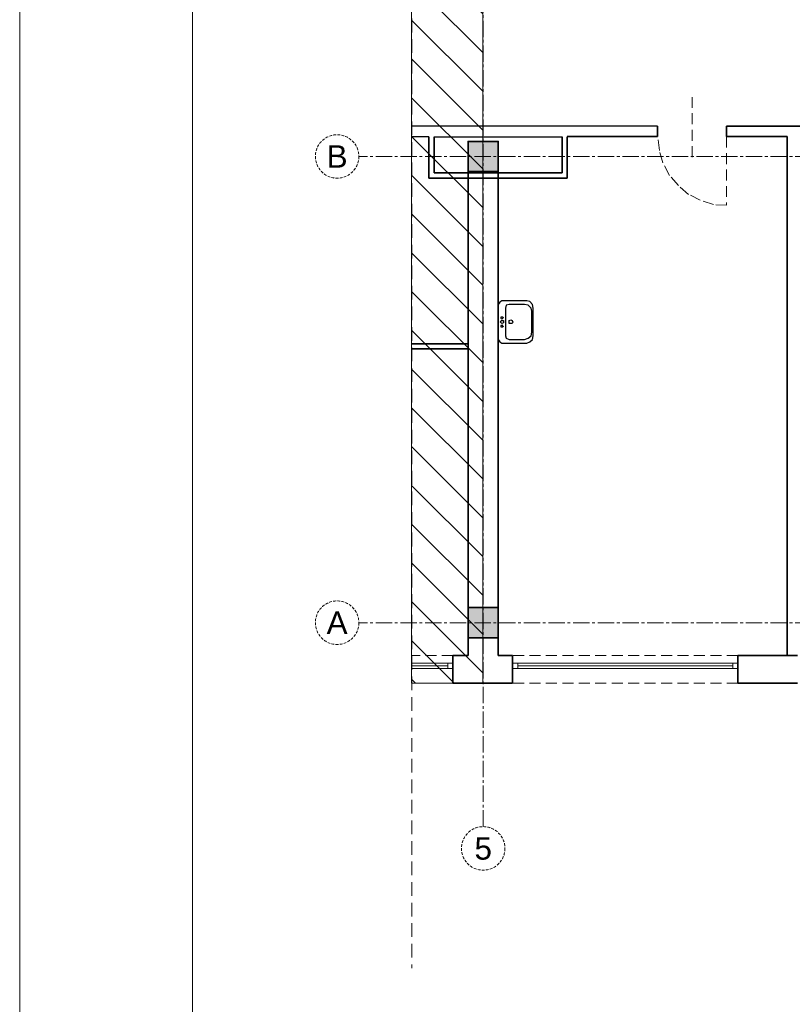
# Model space of a CAD drawing. Header units: millimetres. Extents: x -9409 to -3369, y 19372 to 27782.
# Tile 1 of 25: x -9409 to -8514, y 20950 to 22091. Entities that reach past the tile are written whole.
import ezdxf
from ezdxf.enums import TextEntityAlignment as Align

# ---------------------------------------------------------------- set-up
doc = ezdxf.new("R2010")
doc.units = ezdxf.units.MM
for name, pattern in [('ACAD_ISO02W100', [15, 12, -3]), ('CACHE2', [4.7625, 3.175, -1.5875]), ('CENTER2', [28.575, 19.05, -3.175, 3.175, -3.175]), ('DASHED', [19.05, 12.7, -6.35])]:
    doc.linetypes.add(name, pattern=pattern)
for name, color, linetype, lineweight in [('sq_bud istn', 253, 'Continuous', 15), ('SQ_ISTN.Ściany', 140, 'Continuous', 35), ('Sq_Okna', 170, 'Continuous', 9), ('SQ_Opisy', 7, 'Continuous', 18), ('SQ_Osie', 220, 'CENTER2', 9), ('SQ_PROJ.AranżacjaSanitarna', 7, 'Continuous', 25), ('SQ_ZAKRES_OPRACOWANIA', 7, 'ACAD_ISO02W100', 20)]:
    doc.layers.add(name, color=color, linetype=linetype, lineweight=lineweight)
doc.layers.add('SQ_Widok', color=7, linetype='DASHED', lineweight=15, true_color=0x474747)
doc.styles.get("Standard").update_dxf_attribs({"font": 'arial.ttf'})

# ---------------------------------------------------------------- blocks, each defined once
blk = doc.blocks.new('osie bud A')
at = {"layer": 'SQ_ISTN.Ściany', "lineweight": 5}
h = blk.add_hatch(dxfattribs=at)
h.set_pattern_fill('JIS_STN_1E', color=256, scale=10)
h.set_pattern_definition([(45, (46210.293, 23121.439), (-7.071068, 7.071068), []), (45, (46217.343, 23121.439), (-7.071068, 7.071068), [10, -5])])
h.paths.add_polyline_path([(25436.8, 18313.9), (25471.8, 18313.9), (25471.8, 18278.9), (25436.8, 18278.9)])
h.paths.add_polyline_path([(25436.8, 18613.9), (25471.8, 18613.9), (25471.8, 18578.9), (25436.8, 18578.9)])
h.paths.add_polyline_path([(25436.8, 19153.9), (25471.8, 19153.9), (25471.8, 19118.9), (25436.8, 19118.9)])
h.paths.add_polyline_path([(24776.8, 19153.9), (24811.8, 19153.9), (24811.8, 19118.9), (24776.8, 19118.9)])
h.paths.add_polyline_path([(24116.8, 19153.9), (24151.8, 19153.9), (24151.8, 19118.9), (24116.8, 19118.9)])
h.paths.add_polyline_path([(23456.8, 19153.9), (23491.8, 19153.9), (23491.8, 19118.9), (23456.8, 19118.9)])
h.paths.add_polyline_path([(23456.8, 18613.9), (23491.8, 18613.9), (23491.8, 18578.9), (23456.8, 18578.9)])
h.paths.add_polyline_path([(23456.8, 18313.9), (23491.8, 18313.9), (23491.8, 18278.9), (23456.8, 18278.9)])
h.paths.add_polyline_path([(23456.8, 17776.9), (23491.8, 17776.9), (23491.8, 17741.9), (23456.8, 17741.9)])
h.paths.add_polyline_path([(24116.8, 17776.9), (24151.8, 17776.9), (24151.8, 17741.9), (24116.8, 17741.9)])
h.paths.add_polyline_path([(24776.8, 17776.9), (24811.8, 17776.9), (24811.8, 17741.9), (24776.8, 17741.9)])
h.paths.add_polyline_path([(25436.8, 17776.9), (25471.8, 17776.9), (25471.8, 17741.9), (25436.8, 17741.9)])
h.paths.add_polyline_path([(24776.8, 18313.9), (24811.8, 18313.9), (24811.8, 18278.9), (24776.8, 18278.9)])
h.paths.add_polyline_path([(24776.8, 18613.9), (24811.8, 18613.9), (24811.8, 18578.9), (24776.8, 18578.9)])
h.paths.add_polyline_path([(24116.8, 18613.9), (24151.8, 18613.9), (24151.8, 18578.9), (24116.8, 18578.9)])
h.paths.add_polyline_path([(23156.8, 18313.9), (23191.8, 18313.9), (23191.8, 18278.9), (23156.8, 18278.9)])
h.paths.add_polyline_path([(24116.8, 18313.9), (24151.8, 18313.9), (24151.8, 18278.9), (24116.8, 18278.9)])
at = {"layer": 'SQ_ISTN.Ściany'}
for points in [[(25436.8, 19153.9), (25471.8, 19153.9), (25471.8, 19118.9), (25436.8, 19118.9)], [(25436.8, 18613.9), (25471.8, 18613.9), (25471.8, 18578.9), (25436.8, 18578.9)]]:
    blk.add_lwpolyline(points, close=True, dxfattribs=at)
at = {"layer": 'SQ_Osie'}
for p, q in [((25454.3, 19372.6), (25454.3, 17597.3)), ((22587.9, 19136.4), (25598.2, 19136.4)), ((22587.9, 18596.4), (25598.2, 18596.4))]:
    blk.add_line(p, q, dxfattribs=at)
at = {"layer": 'SQ_Osie', "linetype": 'ByBlock'}
for centre in [(25454.2, 19397.8), (25623.4, 19136.4), (25623.4, 18596.4)]:
    blk.add_circle(centre, 25.2, dxfattribs=at)
at = {"layer": 'SQ_Osie'}
for s, p in [('5', (25454.2, 19397.8)), ('A', (25623.4, 19136.4)), ('B', (25623.4, 18596.4))]:
    blk.add_text(s, height=26, rotation=180, dxfattribs=at).set_placement(p, align=Align.MIDDLE_CENTER)

msp = doc.modelspace()

# ---------------------------------------------------------------- hatches: boundary and pattern name
at = {"layer": 'sq_bud istn'}
h = msp.add_hatch(dxfattribs=at)
h.set_pattern_fill('LINE', color=256, scale=10, angle=135)
h.set_pattern_definition([(135, (0, -21.027), (-22.45064, -22.45064), [])])
h.paths.add_polyline_path([(-8872.7, 22839.3), (-8955.1, 22839.3), (-8955.1, 21322.3), (-8872.7, 21322.3)])

# ---------------------------------------------------------------- linework, layer by layer
msp.add_lwpolyline([(-8872.7, 22839.3), (-8955.1, 22839.3), (-8955.1, 21322.3), (-8872.7, 21322.3), (-8872.7, 22839.3)], close=True, dxfattribs=at)
at = {"layer": 'SQ_ISTN.Ściany'}
for p, q in [((-8670.4, 21955.3), (-8670.4, 21967.3)), ((-8442.4, 21967.3), (-8590.4, 21967.3)), ((-8590.4, 21955.3), (-8590.4, 21967.3)), ((-8520.2, 21967.3), (-8520.2, 21967.3)), ((-8935, 21955.2), (-8935, 21907.2)), ((-8929, 21955.2), (-8929, 21913.2)), ((-8780.7, 21955.2), (-8780.7, 21913.2)), ((-8670.4, 21955.3), (-8774.7, 21955.3)), ((-8774.7, 21955.2), (-8774.7, 21907.2)), ((-8520.2, 21955.3), (-8590.4, 21955.3)), ((-8520.2, 21955.3), (-8520.2, 21715.3)), ((-8889.7, 21949.8), (-8889.7, 21409.8)), ((-8854.7, 21949.8), (-8854.7, 21409.8)), ((-8774.7, 21907.2), (-8935, 21907.2)), ((-8780.7, 21913.2), (-8929, 21913.2)), ((-8889.7, 21715.3), (-8954.7, 21715.3)), ((-8520.2, 21715.3), (-8520.2, 21354.3)), ((-8889.7, 21709.3), (-8954.7, 21709.3)), ((-8889.7, 21374.8), (-8889.7, 21354.3)), ((-8854.7, 21374.8), (-8854.7, 21354.3)), ((-8889.7, 21354.3), (-8907.2, 21354.3)), ((-8907.2, 21322.3), (-8907.2, 21354.3)), ((-8838.2, 21354.3), (-8854.7, 21354.3)), ((-8838.2, 21322.3), (-8838.2, 21354.3)), ((-8508.2, 21354.3), (-8577.2, 21354.3)), ((-8577.2, 21322.3), (-8577.2, 21354.3)), ((-8838.2, 21322.3), (-8907.2, 21322.3)), ((-8508.2, 21322.3), (-8577.2, 21322.3))]:
    msp.add_line(p, q, dxfattribs=at)
at = {"layer": 'SQ_ISTN.Ściany', "lineweight": 30}
for points in [[(-8670.4, 21967.3), (-8955.1, 21967.3)], [(-8935, 21955.2), (-8955.1, 21955.2)], [(-8929, 21955.2), (-8780.7, 21955.2)]]:
    msp.add_lwpolyline(points, dxfattribs=at)
at = {"layer": 'Sq_Okna'}
for p, q in [((-8954.7, 21345.3), (-8913.2, 21345.3)), ((-8954.7, 21342.3), (-8913.2, 21342.3)), ((-8954.7, 21339.3), (-8913.2, 21339.3)), ((-8832.2, 21345.3), (-8583.2, 21345.3)), ((-8832.2, 21342.3), (-8583.2, 21342.3)), ((-8832.2, 21339.3), (-8583.2, 21339.3))]:
    msp.add_line(p, q, dxfattribs=at)
for points in [[(-8907.2, 21339.3), (-8907.2, 21345.3), (-8913.2, 21345.3), (-8913.2, 21339.3)], [(-8832.2, 21339.3), (-8832.2, 21345.3), (-8838.2, 21345.3), (-8838.2, 21339.3)], [(-8577.2, 21339.3), (-8577.2, 21345.3), (-8583.2, 21345.3), (-8583.2, 21339.3)]]:
    msp.add_lwpolyline(points, close=True, dxfattribs=at)
at = {"layer": 'SQ_Opisy', "lineweight": 9}
for points in [[(-9408.9, 19372.2), (-3368.9, 19372.2), (-3368.9, 27782.2), (-9408.9, 27782.2)], [(-9208.9, 19422.2), (-3418.9, 19422.2), (-3418.9, 27732.2), (-9208.9, 27732.2)]]:
    msp.add_lwpolyline(points, close=True, dxfattribs=at)
at = {"layer": 'SQ_PROJ.AranżacjaSanitarna'}
for points in [[(-8821.7, 21716), (-8818.3, 21717.7), (-8814.9, 21720.2), (-8814.1, 21724.4), (-8814.1, 21756.6), (-8814.9, 21760.8), (-8818.3, 21764.2), (-8821.7, 21765.1), (-8850.5, 21765.1), (-8853, 21763.4), (-8854.7, 21760.8), (-8854.7, 21720.2), (-8853, 21717.7), (-8850.5, 21716)], [(-8824.2, 21720.2), (-8820, 21721.9), (-8816.6, 21724.4), (-8815.8, 21728.7), (-8815.8, 21753.2), (-8816.6, 21756.6), (-8820, 21760), (-8824.2, 21760.8), (-8842, 21760.8), (-8845.4, 21760), (-8846.2, 21756.6), (-8846.2, 21724.4), (-8845.4, 21721.9), (-8842, 21720.2)], [(-8850.5, 21742.2), (-8848.8, 21742.2), (-8848.8, 21739.7), (-8850.5, 21738.8), (-8851.3, 21739.7), (-8852.1, 21740.5), (-8851.3, 21742.2)], [(-8850.5, 21746.4), (-8849.6, 21746.4), (-8848.8, 21745.6), (-8849.6, 21744.7), (-8850.5, 21743.9), (-8851.3, 21744.7), (-8851.3, 21746.4)], [(-8850.5, 21737.1), (-8849.6, 21736.3), (-8848.8, 21735.4), (-8849.6, 21734.6), (-8851.3, 21734.6), (-8851.3, 21736.3)], [(-8840.3, 21743.1), (-8838.6, 21742.2), (-8837.8, 21740.5), (-8838.6, 21738.8), (-8842, 21738.8), (-8842, 21742.2)]]:
    msp.add_lwpolyline(points, close=True, dxfattribs=at)
at = {"layer": 'SQ_Widok'}
for points in [[(-8630, 21931.5), (-8630, 22000.9)], [(-8590.2, 21955.2), (-8590.2, 21875.7), (-8605.5, 21876.5), (-8620.7, 21881.6), (-8634.2, 21888.4), (-8646.1, 21898.5), (-8656.2, 21910.4), (-8663.9, 21924.8), (-8668.1, 21939.1), (-8669.8, 21955.2)], [(-8907.2, 21354.3), (-8954.7, 21354.3)], [(-8577.2, 21354.3), (-8838.2, 21354.3)], [(-8907.2, 21322.3), (-8954.7, 21322.3)], [(-8577.2, 21322.3), (-8838.2, 21322.3)]]:
    msp.add_lwpolyline(points, dxfattribs=at)
at = {"layer": 'SQ_ZAKRES_OPRACOWANIA', "linetype": 'CACHE2', "ltscale": 5}
msp.add_lwpolyline([(-4349.7, 26849.1), (-5272.2, 26849.1), (-5272.2, 26806.6), (-5372.2, 26891.6), (-5372.2, 26849.1), (-6739.6, 26849.1), (-6739.6, 26107), (-6697, 26107), (-6782.1, 26007), (-6739.6, 26007), (-6739.6, 24572), (-6697, 24572), (-6782.1, 24472), (-6739.6, 24472), (-6739.6, 23211.1), (-7914.8, 23211.1), (-7914.8, 23168.5), (-8014.8, 23253.6), (-8014.8, 23211.1), (-8954.7, 23211.1), (-8954.7, 20992.1)], dxfattribs=at)

# ---------------------------------------------------------------- block references
at = {"layer": 'SQ_ZAKRES_OPRACOWANIA', "linetype": 'CACHE2', "ltscale": 5, "rotation": 180}
msp.add_blockref('osie bud A', (16582.1, 40528.7), dxfattribs=at)

doc.saveas('drawing.dxf')
